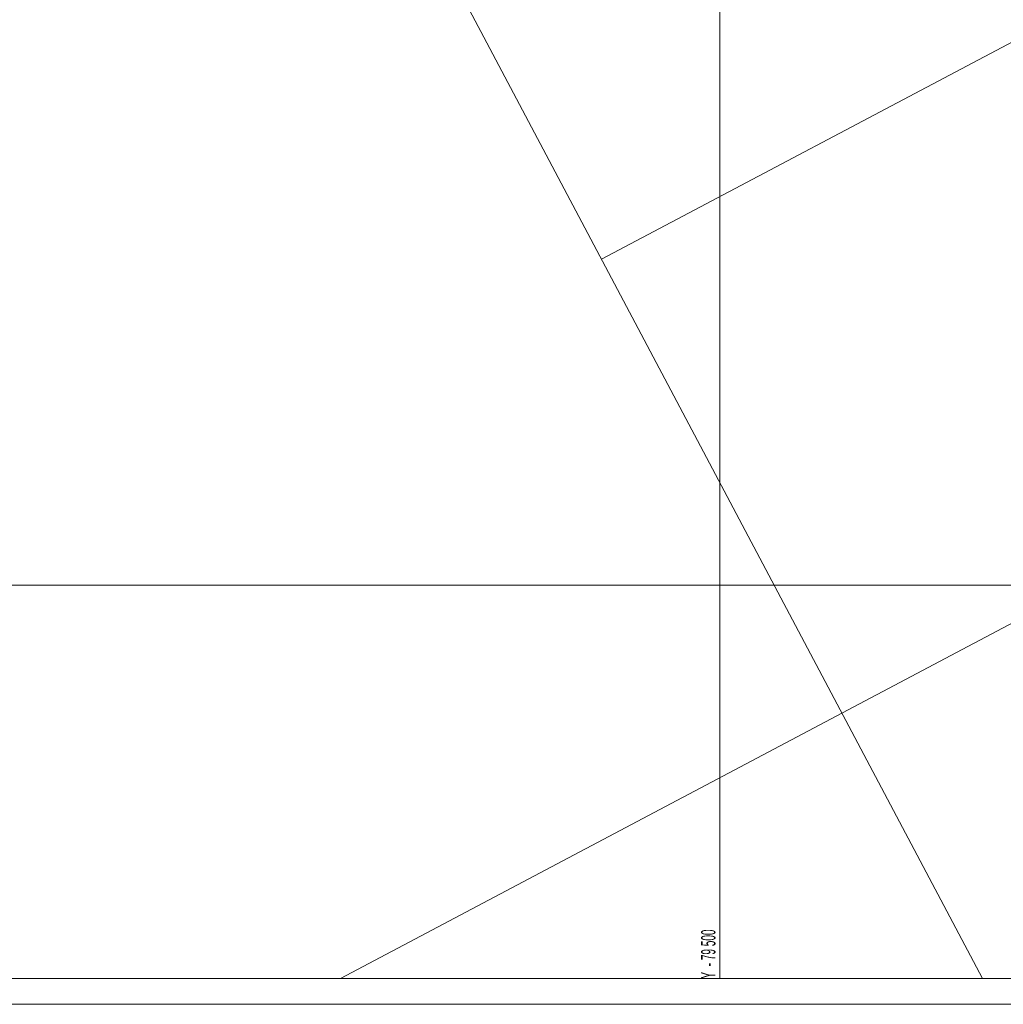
# Model space of a CAD drawing. Extents: x 79270 to 79680, y -3659241 to -3658954.
# Tile 3 of 34: x 79432 to 79528, y -3659241 to -3659145. Entities that reach past the tile are written whole.
import ezdxf
from ezdxf.enums import TextEntityAlignment as Align
from ezdxf.lldxf.tags import DXFTag

# ---------------------------------------------------------------- set-up
doc = ezdxf.new("R2010")
doc.units = 0
for name, color, linetype in [('CAD', 7, 'Continuous'), ('ERF_LINES', 7, 'Continuous'), ('GRID', 7, 'Continuous')]:
    doc.layers.add(name, color=color, linetype=linetype)
doc.styles.add('Arial', font='arial.ttf', dxfattribs={"height": 1})
tags = doc.linetypes.add('DOTTED500', pattern=[1.2, 0.7, -0.5]).pattern_tags.tags
tags[6:7] = [DXFTag(74, 4), DXFTag(75, 0), DXFTag(340, '0'), DXFTag(46, 0.0), DXFTag(50, 0.0), DXFTag(44, 0.0), DXFTag(45, 0.0)]
tags[4:5] = [DXFTag(74, 4), DXFTag(75, 0), DXFTag(340, '0'), DXFTag(46, 0.0), DXFTag(50, 0.0), DXFTag(44, 0.0), DXFTag(45, 0.0)]

msp = doc.modelspace()

# ---------------------------------------------------------------- linework, layer by layer
at = {"layer": 'CAD', "color": 8, "linetype": 'Continuous', "lineweight": 9, "transparency": 33554687}
for p, q in [((79556.783, -3659238.285), (79272.283, -3659238.285, 27.534)), ((79269.783, -3659240.785), (79680.283, -3659240.785, 27.534))]:
    msp.add_line(p, q, dxfattribs=at)
at = {"layer": 'ERF_LINES', "color": 9, "linetype": 'DOTTED500', "lineweight": 9, "transparency": 33554687}
for p, q in [((79488.491, -3659168.262), (79594.54, -3659112.105)), ((79465.093, -3659124.075), (79525.571, -3659238.285)), ((79463.101, -3659238.285), (79617.283, -3659156.639))]:
    msp.add_line(p, q, dxfattribs=at)
at = {"layer": 'GRID', "color": 142, "linetype": 'Continuous', "lineweight": 9, "transparency": 33554687}
for p, q in [((79500, -3659238.285), (79500, -3658956.285)), ((79272.283, -3659200), (79556.783, -3659200))]:
    msp.add_line(p, q, dxfattribs=at)

# ---------------------------------------------------------------- texts
at = {"layer": 'GRID', "color": 8, "transparency": 33554687, "style": 'Arial', "width": 0.5}
msp.add_text('Y  - 79 500', height=1.4, rotation=90, dxfattribs=at).set_placement((79500, -3659238.285, 44.5), align=Align.BOTTOM_LEFT)

doc.saveas('drawing.dxf')
